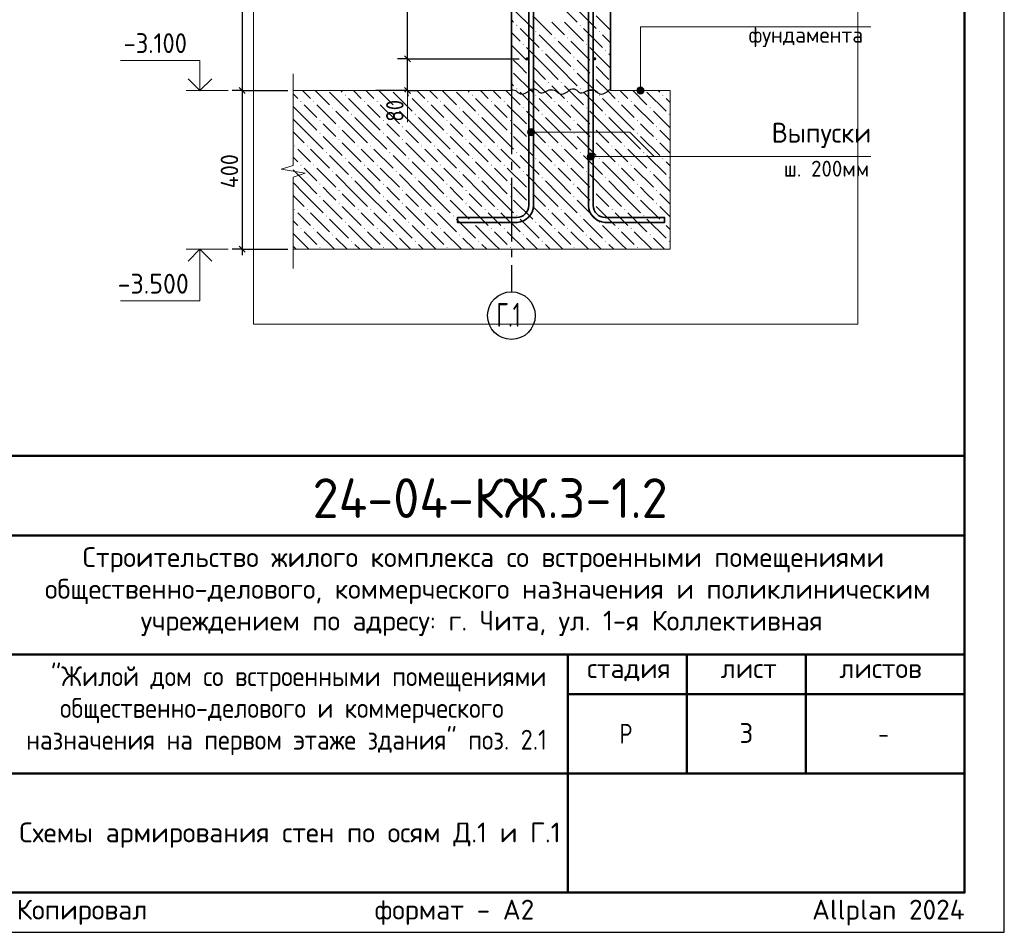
# Model space of a CAD drawing. Header units: millimetres. Extents: x 0 to 59400, y 0 to 42000.
# Tile 23 of 35: x 46994 to 59400, y 0 to 11495. Entities that reach past the tile are written whole.
import ezdxf

# ---------------------------------------------------------------- set-up
doc = ezdxf.new("R2010")
doc.units = ezdxf.units.MM
doc.linetypes.add('______5', pattern=[1100, 800, -100, 100, -100])
for name, color, linetype, lineweight in [('Standard', 7, 'Continuous', 25), ('Выпуски арматуры Г-обр.', 52, 'Continuous', 25), ('ЖБ Стена верхний уровень', 7, 'Continuous', 35), ('Надписи', 7, 'Continuous', 25), ('Позиционная метка диаметр_ шаг', 7, 'Continuous', 13), ('Позиционная метка линия выноска', 7, 'Continuous', 13), ('Примечания', 7, 'Continuous', 13), ('Стена фоновая арматура У1', 7, 'Continuous', 18), ('Стена фоновая арматура Х1', 7, 'Continuous', 35), ('Фоновоя арматура Х1', 52, 'Continuous', 25)]:
    doc.layers.add(name, color=color, linetype=linetype, lineweight=lineweight)
doc.layers.add('Оси', color=7, linetype='______5')
doc.styles.add('ISOCPEUR', font='txt')

msp = doc.modelspace()

# ---------------------------------------------------------------- hatches: boundary and pattern name
at = {"layer": 'ЖБ Стена верхний уровень', "linetype": 'Continuous', "lineweight": 18, "transparency": 33554687}
for points in [[(53251, 11424), (53258, 11431), (53264, 11424), (53258, 11418)], [(54051, 11424), (54058, 11431), (54064, 11424), (54058, 11418)], [(53491, 11344), (53498, 11351), (53504, 11344), (53498, 11338)], [(54291, 11344), (54298, 11351), (54304, 11344), (54298, 11338)], [(53331, 11184), (53338, 11191), (53344, 11184), (53338, 11178)], [(53731, 11264), (53738, 11271), (53744, 11264), (53738, 11258)], [(53891, 11264), (53898, 11271), (53904, 11264), (53898, 11258)], [(54131, 11184), (54138, 11191), (54144, 11184), (54138, 11178)], [(53571, 11104), (53578, 11111), (53584, 11104), (53578, 11098)], [(54371, 11104), (54378, 11111), (54384, 11104), (54378, 11098)], [(53411, 10944), (53418, 10951), (53424, 10944), (53418, 10938)], [(53971, 11024), (53978, 11031), (53984, 11024), (53978, 11018)], [(54211, 10944), (54218, 10951), (54224, 10944), (54218, 10938)], [(53971, 10864), (53978, 10871), (53984, 10864), (53978, 10858)], [(53411, 10784), (53418, 10791), (53424, 10784), (53418, 10778)], [(53651, 10704), (53658, 10711), (53664, 10704), (53658, 10698)], [(53811, 10704), (53818, 10711), (53824, 10704), (53818, 10698)], [(54211, 10784), (54218, 10791), (54224, 10784), (54218, 10778)], [(53251, 10624), (53258, 10631), (53264, 10624), (53258, 10618)], [(54051, 10624), (54058, 10631), (54064, 10624), (54058, 10618)]]:
    msp.add_hatch(color=7, dxfattribs=at).paths.add_polyline_path(points, flags=16)
at = {"layer": 'Позиционная метка линия выноска', "linetype": 'Continuous', "lineweight": 13, "transparency": 33554687}
for points in [[(54770, 10603), (54860, 10603), (54854, 10626)], [(54770, 10603), (54854, 10626), (54776, 10626)], [(54776, 10581), (54860, 10603), (54770, 10603)], [(54776, 10626), (54854, 10626), (54838, 10642)], [(54776, 10626), (54838, 10642), (54793, 10642)], [(54776, 10581), (54854, 10581), (54860, 10603)], [(54793, 10565), (54854, 10581), (54776, 10581)], [(54793, 10642), (54838, 10642), (54815, 10648)], [(54793, 10565), (54838, 10565), (54854, 10581)], [(54838, 10565), (54793, 10565), (54815, 10558)], [(53400, 10056), (53400, 10101), (53394, 10079)], [(53400, 10101), (53416, 10040), (53416, 10117)], [(53400, 10101), (53400, 10056), (53416, 10040)], [(53416, 10117), (53439, 10034), (53439, 10124)], [(53416, 10117), (53416, 10040), (53439, 10034)], [(53439, 10124), (53439, 10034), (53461, 10040)], [(53439, 10124), (53461, 10040), (53461, 10117)], [(53461, 10117), (53461, 10040), (53478, 10056)], [(53461, 10117), (53478, 10056), (53478, 10101)], [(53478, 10101), (53478, 10056), (53484, 10079)], [(54150, 9796), (54166, 9735), (54166, 9812)], [(54166, 9812), (54189, 9728), (54189, 9818)], [(54166, 9812), (54166, 9735), (54189, 9728)], [(54189, 9818), (54189, 9728), (54211, 9735)], [(54189, 9818), (54211, 9735), (54211, 9812)], [(54211, 9812), (54211, 9735), (54228, 9751)], [(54211, 9812), (54228, 9751), (54228, 9796)], [(54150, 9751), (54150, 9796), (54144, 9773)], [(54150, 9796), (54150, 9751), (54166, 9735)], [(54228, 9796), (54228, 9751), (54234, 9773)]]:
    msp.add_hatch(color=7, dxfattribs=at).paths.add_polyline_path(points)
at = {"layer": 'Стена фоновая арматура У1', "linetype": 'Continuous', "lineweight": 13, "transparency": 33554687}
for points in [[(53409, 11003), (53407, 11011), (53403, 11017), (53396, 11022), (53389, 11023), (53381, 11022), (53375, 11017), (53370, 11011), (53369, 11003), (53370, 10996), (53375, 10989), (53381, 10985), (53389, 10983), (53396, 10985), (53403, 10989), (53407, 10996)], [(54259, 11003), (54257, 11011), (54253, 11017), (54246, 11022), (54239, 11023), (54231, 11022), (54225, 11017), (54220, 11011), (54219, 11003), (54220, 10996), (54225, 10989), (54231, 10985), (54239, 10983), (54246, 10985), (54253, 10989), (54257, 10996)]]:
    msp.add_hatch(color=7, dxfattribs=at).paths.add_polyline_path(points)
at = {"layer": 'Фоновоя арматура Х1', "linetype": 'Continuous', "lineweight": 18, "transparency": 33554687}
for points in [[(51091, 10544), (51098, 10551), (51104, 10544), (51098, 10538)], [(51891, 10544), (51898, 10551), (51904, 10544), (51898, 10538)], [(52691, 10544), (52698, 10551), (52704, 10544), (52698, 10538)], [(53491, 10544), (53498, 10551), (53504, 10544), (53498, 10538)], [(54291, 10544), (54298, 10551), (54304, 10544), (54298, 10538)], [(55091, 10544), (55098, 10551), (55104, 10544), (55098, 10538)], [(50531, 10464), (50538, 10471), (50544, 10464), (50538, 10458)], [(50691, 10464), (50698, 10471), (50704, 10464), (50698, 10458)], [(51331, 10464), (51338, 10471), (51344, 10464), (51338, 10458)], [(51491, 10464), (51498, 10471), (51504, 10464), (51498, 10458)], [(52131, 10464), (52138, 10471), (52144, 10464), (52138, 10458)], [(52291, 10464), (52298, 10471), (52304, 10464), (52298, 10458)], [(52931, 10464), (52938, 10471), (52944, 10464), (52938, 10458)], [(53091, 10464), (53098, 10471), (53104, 10464), (53098, 10458)], [(53731, 10464), (53738, 10471), (53744, 10464), (53738, 10458)], [(53891, 10464), (53898, 10471), (53904, 10464), (53898, 10458)], [(54531, 10464), (54538, 10471), (54544, 10464), (54538, 10458)], [(54691, 10464), (54698, 10471), (54704, 10464), (54698, 10458)], [(50931, 10384), (50938, 10391), (50944, 10384), (50938, 10378)], [(51171, 10304), (51178, 10311), (51184, 10304), (51178, 10298)], [(51731, 10384), (51738, 10391), (51744, 10384), (51738, 10378)], [(51971, 10304), (51978, 10311), (51984, 10304), (51978, 10298)], [(52531, 10384), (52538, 10391), (52544, 10384), (52538, 10378)], [(52771, 10304), (52778, 10311), (52784, 10304), (52778, 10298)], [(53331, 10384), (53338, 10391), (53344, 10384), (53338, 10378)], [(53571, 10304), (53578, 10311), (53584, 10304), (53578, 10298)], [(54131, 10384), (54138, 10391), (54144, 10384), (54138, 10378)], [(54371, 10304), (54378, 10311), (54384, 10304), (54378, 10298)], [(54931, 10384), (54938, 10391), (54944, 10384), (54938, 10378)], [(55171, 10304), (55178, 10311), (55184, 10304), (55178, 10298)], [(50771, 10224), (50778, 10231), (50784, 10224), (50778, 10218)], [(51571, 10224), (51578, 10231), (51584, 10224), (51578, 10218)], [(52371, 10224), (52378, 10231), (52384, 10224), (52378, 10218)], [(53171, 10224), (53178, 10231), (53184, 10224), (53178, 10218)], [(53971, 10224), (53978, 10231), (53984, 10224), (53978, 10218)], [(54771, 10224), (54778, 10231), (54784, 10224), (54778, 10218)], [(50771, 10064), (50778, 10071), (50784, 10064), (50778, 10058)], [(51011, 10144), (51018, 10151), (51024, 10144), (51018, 10138)], [(51571, 10064), (51578, 10071), (51584, 10064), (51578, 10058)], [(51811, 10144), (51818, 10151), (51824, 10144), (51818, 10138)], [(52371, 10064), (52378, 10071), (52384, 10064), (52378, 10058)], [(52611, 10144), (52618, 10151), (52624, 10144), (52618, 10138)], [(53171, 10064), (53178, 10071), (53184, 10064), (53178, 10058)], [(53411, 10144), (53418, 10151), (53424, 10144), (53418, 10138)], [(53971, 10064), (53978, 10071), (53984, 10064), (53978, 10058)], [(54211, 10144), (54218, 10151), (54224, 10144), (54218, 10138)], [(54771, 10064), (54778, 10071), (54784, 10064), (54778, 10058)], [(55011, 10144), (55018, 10151), (55024, 10144), (55018, 10138)], [(51011, 9984), (51018, 9991), (51024, 9984), (51018, 9978)], [(51811, 9984), (51818, 9991), (51824, 9984), (51818, 9978)], [(52611, 9984), (52618, 9991), (52624, 9984), (52618, 9978)], [(53411, 9984), (53418, 9991), (53424, 9984), (53418, 9978)], [(54211, 9984), (54218, 9991), (54224, 9984), (54218, 9978)], [(55011, 9984), (55018, 9991), (55024, 9984), (55018, 9978)], [(50451, 9904), (50458, 9911), (50464, 9904), (50458, 9898)], [(50611, 9904), (50618, 9911), (50624, 9904), (50618, 9898)], [(50851, 9824), (50858, 9831), (50864, 9824), (50858, 9818)], [(51251, 9904), (51258, 9911), (51264, 9904), (51258, 9898)], [(51411, 9904), (51418, 9911), (51424, 9904), (51418, 9898)], [(51651, 9824), (51658, 9831), (51664, 9824), (51658, 9818)], [(52051, 9904), (52058, 9911), (52064, 9904), (52058, 9898)], [(52211, 9904), (52218, 9911), (52224, 9904), (52218, 9898)], [(52451, 9824), (52458, 9831), (52464, 9824), (52458, 9818)], [(52851, 9904), (52858, 9911), (52864, 9904), (52858, 9898)], [(53011, 9904), (53018, 9911), (53024, 9904), (53018, 9898)], [(53251, 9824), (53258, 9831), (53264, 9824), (53258, 9818)], [(53651, 9904), (53658, 9911), (53664, 9904), (53658, 9898)], [(53811, 9904), (53818, 9911), (53824, 9904), (53818, 9898)], [(54051, 9824), (54058, 9831), (54064, 9824), (54058, 9818)], [(54451, 9904), (54458, 9911), (54464, 9904), (54458, 9898)], [(54611, 9904), (54618, 9911), (54624, 9904), (54618, 9898)], [(54851, 9824), (54858, 9831), (54864, 9824), (54858, 9818)], [(51091, 9744), (51098, 9751), (51104, 9744), (51098, 9738)], [(51891, 9744), (51898, 9751), (51904, 9744), (51898, 9738)], [(52691, 9744), (52698, 9751), (52704, 9744), (52698, 9738)], [(53491, 9744), (53498, 9751), (53504, 9744), (53498, 9738)], [(54291, 9744), (54298, 9751), (54304, 9744), (54298, 9738)], [(55091, 9744), (55098, 9751), (55104, 9744), (55098, 9738)], [(50531, 9664), (50538, 9671), (50544, 9664), (50538, 9658)], [(50691, 9664), (50698, 9671), (50704, 9664), (50698, 9658)], [(50931, 9584), (50938, 9591), (50944, 9584), (50938, 9578)], [(51331, 9664), (51338, 9671), (51344, 9664), (51338, 9658)], [(51491, 9664), (51498, 9671), (51504, 9664), (51498, 9658)], [(51731, 9584), (51738, 9591), (51744, 9584), (51738, 9578)], [(52131, 9664), (52138, 9671), (52144, 9664), (52138, 9658)], [(52291, 9664), (52298, 9671), (52304, 9664), (52298, 9658)], [(52531, 9584), (52538, 9591), (52544, 9584), (52538, 9578)], [(52931, 9664), (52938, 9671), (52944, 9664), (52938, 9658)], [(53091, 9664), (53098, 9671), (53104, 9664), (53098, 9658)], [(53331, 9584), (53338, 9591), (53344, 9584), (53338, 9578)], [(53731, 9664), (53738, 9671), (53744, 9664), (53738, 9658)], [(53891, 9664), (53898, 9671), (53904, 9664), (53898, 9658)], [(54131, 9584), (54138, 9591), (54144, 9584), (54138, 9578)], [(54531, 9664), (54538, 9671), (54544, 9664), (54538, 9658)], [(54691, 9664), (54698, 9671), (54704, 9664), (54698, 9658)], [(54931, 9584), (54938, 9591), (54944, 9584), (54938, 9578)], [(50771, 9424), (50778, 9431), (50784, 9424), (50778, 9418)], [(51171, 9504), (51178, 9511), (51184, 9504), (51178, 9498)], [(51571, 9424), (51578, 9431), (51584, 9424), (51578, 9418)], [(51971, 9504), (51978, 9511), (51984, 9504), (51978, 9498)], [(52371, 9424), (52378, 9431), (52384, 9424), (52378, 9418)], [(52771, 9504), (52778, 9511), (52784, 9504), (52778, 9498)], [(53171, 9424), (53178, 9431), (53184, 9424), (53178, 9418)], [(53571, 9504), (53578, 9511), (53584, 9504), (53578, 9498)], [(53971, 9424), (53978, 9431), (53984, 9424), (53978, 9418)], [(54371, 9504), (54378, 9511), (54384, 9504), (54378, 9498)], [(54771, 9424), (54778, 9431), (54784, 9424), (54778, 9418)], [(55171, 9504), (55178, 9511), (55184, 9504), (55178, 9498)], [(51011, 9344), (51018, 9351), (51024, 9344), (51018, 9338)], [(51811, 9344), (51818, 9351), (51824, 9344), (51818, 9338)], [(52611, 9344), (52618, 9351), (52624, 9344), (52618, 9338)], [(53411, 9344), (53418, 9351), (53424, 9344), (53418, 9338)], [(54211, 9344), (54218, 9351), (54224, 9344), (54218, 9338)], [(55011, 9344), (55018, 9351), (55024, 9344), (55018, 9338)], [(50771, 9264), (50778, 9271), (50784, 9264), (50778, 9258)], [(51011, 9184), (51018, 9191), (51024, 9184), (51018, 9178)], [(51571, 9264), (51578, 9271), (51584, 9264), (51578, 9258)], [(51811, 9184), (51818, 9191), (51824, 9184), (51818, 9178)], [(52371, 9264), (52378, 9271), (52384, 9264), (52378, 9258)], [(52611, 9184), (52618, 9191), (52624, 9184), (52618, 9178)], [(53171, 9264), (53178, 9271), (53184, 9264), (53178, 9258)], [(53411, 9184), (53418, 9191), (53424, 9184), (53418, 9178)], [(53971, 9264), (53978, 9271), (53984, 9264), (53978, 9258)], [(54211, 9184), (54218, 9191), (54224, 9184), (54218, 9178)], [(54771, 9264), (54778, 9271), (54784, 9264), (54778, 9258)], [(55011, 9184), (55018, 9191), (55024, 9184), (55018, 9178)], [(50451, 9104), (50458, 9111), (50464, 9104), (50458, 9098)], [(50611, 9104), (50618, 9111), (50624, 9104), (50618, 9098)], [(51251, 9104), (51258, 9111), (51264, 9104), (51258, 9098)], [(51411, 9104), (51418, 9111), (51424, 9104), (51418, 9098)], [(52051, 9104), (52058, 9111), (52064, 9104), (52058, 9098)], [(52211, 9104), (52218, 9111), (52224, 9104), (52218, 9098)], [(52851, 9104), (52858, 9111), (52864, 9104), (52858, 9098)], [(53011, 9104), (53018, 9111), (53024, 9104), (53018, 9098)], [(53651, 9104), (53658, 9111), (53664, 9104), (53658, 9098)], [(53811, 9104), (53818, 9111), (53824, 9104), (53818, 9098)], [(54451, 9104), (54458, 9111), (54464, 9104), (54458, 9098)], [(54611, 9104), (54618, 9111), (54624, 9104), (54618, 9098)], [(50851, 9024), (50858, 9031), (50864, 9024), (50858, 9018)], [(51091, 8944), (51098, 8951), (51104, 8944), (51098, 8938)], [(51651, 9024), (51658, 9031), (51664, 9024), (51658, 9018)], [(51891, 8944), (51898, 8951), (51904, 8944), (51898, 8938)], [(52451, 9024), (52458, 9031), (52464, 9024), (52458, 9018)], [(52691, 8944), (52698, 8951), (52704, 8944), (52698, 8938)], [(53251, 9024), (53258, 9031), (53264, 9024), (53258, 9018)], [(53491, 8944), (53498, 8951), (53504, 8944), (53498, 8938)], [(54051, 9024), (54058, 9031), (54064, 9024), (54058, 9018)], [(54291, 8944), (54298, 8951), (54304, 8944), (54298, 8938)], [(54851, 9024), (54858, 9031), (54864, 9024), (54858, 9018)], [(55091, 8944), (55098, 8951), (55104, 8944), (55098, 8938)], [(50531, 8864), (50538, 8871), (50544, 8864), (50538, 8858)], [(50691, 8864), (50698, 8871), (50704, 8864), (50698, 8858)], [(51331, 8864), (51338, 8871), (51344, 8864), (51338, 8858)], [(51491, 8864), (51498, 8871), (51504, 8864), (51498, 8858)], [(52131, 8864), (52138, 8871), (52144, 8864), (52138, 8858)], [(52291, 8864), (52298, 8871), (52304, 8864), (52298, 8858)], [(52931, 8864), (52938, 8871), (52944, 8864), (52938, 8858)], [(53091, 8864), (53098, 8871), (53104, 8864), (53098, 8858)], [(53731, 8864), (53738, 8871), (53744, 8864), (53738, 8858)], [(53891, 8864), (53898, 8871), (53904, 8864), (53898, 8858)], [(54531, 8864), (54538, 8871), (54544, 8864), (54538, 8858)], [(54691, 8864), (54698, 8871), (54704, 8864), (54698, 8858)], [(50931, 8784), (50938, 8791), (50944, 8784), (50938, 8778)], [(51171, 8704), (51178, 8711), (51184, 8704), (51178, 8698)], [(51731, 8784), (51738, 8791), (51744, 8784), (51738, 8778)], [(51971, 8704), (51978, 8711), (51984, 8704), (51978, 8698)], [(52531, 8784), (52538, 8791), (52544, 8784), (52538, 8778)], [(52771, 8704), (52778, 8711), (52784, 8704), (52778, 8698)], [(53331, 8784), (53338, 8791), (53344, 8784), (53338, 8778)], [(53571, 8704), (53578, 8711), (53584, 8704), (53578, 8698)], [(54131, 8784), (54138, 8791), (54144, 8784), (54138, 8778)], [(54371, 8704), (54378, 8711), (54384, 8704), (54378, 8698)], [(54931, 8784), (54938, 8791), (54944, 8784), (54938, 8778)], [(55171, 8704), (55178, 8711), (55184, 8704), (55178, 8698)], [(50771, 8624), (50778, 8631), (50784, 8624), (50778, 8618)], [(51571, 8624), (51578, 8631), (51584, 8624), (51578, 8618)], [(52371, 8624), (52378, 8631), (52384, 8624), (52378, 8618)], [(53171, 8624), (53178, 8631), (53184, 8624), (53178, 8618)], [(53971, 8624), (53978, 8631), (53984, 8624), (53978, 8618)], [(54771, 8624), (54778, 8631), (54784, 8624), (54778, 8618)]]:
    msp.add_hatch(color=7, dxfattribs=at).paths.add_polyline_path(points, flags=16)

# ---------------------------------------------------------------- linework, layer by layer
at = {"layer": 'Standard', "color": 7, "linetype": 'Continuous', "lineweight": -3, "transparency": 33554687}
for p, q in [((49797, 24203), (49797, 10603)), ((51881, 11003), (51881, 23003)), ((51881, 11003), (51756, 11003)), ((51881, 11003), (52006, 11003)), ((51881, 11003), (53289, 11003)), ((51881, 10603), (51881, 11003)), ((49797, 10603), (49672, 10603)), ((49797, 10603), (49922, 10603)), ((49797, 10603), (50374, 10603)), ((49797, 10603), (49797, 8603)), ((51881, 10603), (51756, 10603)), ((51881, 10603), (52006, 10603)), ((51881, 10603), (51881, 10528)), ((49797, 8603), (49672, 8603)), ((49797, 8603), (49922, 8603)), ((49797, 8603), (50374, 8603)), ((49797, 8603), (49797, 8528))]:
    msp.add_line(p, q, dxfattribs=at)
at = {"layer": 'Standard', "color": 7, "linetype": 'Continuous', "lineweight": 25, "transparency": 33554687}
for p, q in [((51918, 10966), (51843, 11041)), ((49759, 10641), (49834, 10566)), ((51918, 10566), (51843, 10641)), ((49759, 8641), (49834, 8566)), ((58900, 500), (58900, 6000)), ((40400, 500), (58900, 500)), ((40400, 500), (58900, 500)), ((40400, 500), (58900, 500))]:
    msp.add_line(p, q, dxfattribs=at)
at = {"layer": 'Standard', "color": 7, "linetype": 'Continuous', "lineweight": 13, "transparency": 33554687}
for p, q in [((49622, 10603), (49092, 10603)), ((51881, 10603), (51881, 10203)), ((49622, 8603), (49092, 8603))]:
    msp.add_line(p, q, dxfattribs=at)
at = {"layer": 'Standard', "color": 7, "linetype": 'Continuous', "lineweight": 50, "transparency": 33554687}
for p, q in [((40400, 6000), (58900, 6000)), ((46900, 5000), (58900, 5000)), ((46900, 3500), (58900, 3500)), ((53900, 2000), (53900, 3500)), ((55400, 2000), (55400, 3500)), ((56900, 2000), (56900, 3500)), ((53900, 3000), (58900, 3000)), ((46900, 2000), (58900, 2000)), ((53900, 500), (53900, 2000)), ((53900, 500), (53900, 2000))]:
    msp.add_line(p, q, dxfattribs=at)
at = {"layer": 'Standard', "color": 7, "linetype": 'Continuous', "lineweight": 25, "transparency": 33554687}
msp.add_lwpolyline([(0, 0), (59400, 0), (59400, 42000), (0, 42000), (0, 0)], close=True, dxfattribs=at)
at = {"layer": 'Standard', "color": 7, "linetype": 'Continuous', "lineweight": 50, "transparency": 33554687}
msp.add_lwpolyline([(2000, 41500), (58900, 41500), (58900, 500), (2000, 500), (2000, 41500)], close=True, dxfattribs=at)
at = {"layer": 'Standard', "color": 7, "linetype": 'Continuous', "lineweight": 13, "transparency": 33554687}
for points in [[(58900, 41500), (2000, 41500), (2000, 500), (58900, 500), (58900, 41500)], [(22473, 6000), (58900, 6000), (58900, 31723), (22473, 31723), (22473, 6000)], [(49266, 10603), (49266, 10983), (48266, 10983)], [(49266, 8603), (49266, 7953), (48266, 7953)], [(58900, 500), (40400, 500), (40400, 6000), (58900, 6000), (58900, 500)], [(58900, 6000), (40400, 6000), (40400, 500), (58900, 500), (58900, 6000)]]:
    msp.add_lwpolyline(points, dxfattribs=at)
at = {"layer": 'Standard', "color": 254, "linetype": 'Continuous', "lineweight": 18, "true_color": 0xc4c4ff, "transparency": 33554687}
msp.add_lwpolyline([(49939, 7662), (57553, 7662), (57553, 26803), (49939, 26803), (49939, 7662)], dxfattribs=at)
at = {"layer": 'Standard', "color": 7, "linetype": 'Continuous', "lineweight": 35, "transparency": 33554687}
for points in [[(49414, 10752), (49266, 10603), (49117, 10752)], [(49414, 8455), (49266, 8603), (49117, 8455)]]:
    msp.add_lwpolyline(points, dxfattribs=at)
at = {"layer": 'Standard', "color": 7, "linetype": 'Continuous', "lineweight": -3, "transparency": 33554687}
msp.add_lwpolyline([(51881, 10603), (51864, 10603), (51864, 10603), (51864, 10603), (51864, 10603), (51864, 10603), (51864, 10603), (51851, 10603), (51851, 10603), (51481, 10603)], dxfattribs=at)
at = {"layer": 'Standard', "color": 7, "linetype": 'Continuous', "lineweight": 25, "transparency": 33554687}
msp.add_lwpolyline([(58900, 6000), (40400, 6000), (40400, 500), (58900, 500), (58900, 6000)], dxfattribs=at)
at = {"layer": 'Выпуски арматуры Г-обр.', "color": 7, "linetype": 'Continuous', "lineweight": 35, "transparency": 33554687}
for points in [[(54219, 15603), (54219, 9153), (54223, 9125), (54232, 9097), (54247, 9070), (54265, 9049), (54286, 9031), (54312, 9017), (54341, 9007), (54369, 9003), (55119, 9003), (55119, 8943), (54365, 8943), (54327, 8949), (54288, 8961), (54252, 8982), (54222, 9006), (54197, 9036), (54177, 9072), (54164, 9111), (54159, 9149), (54159, 15603), (54219, 15603)], [(53469, 13603), (53469, 9149), (53464, 9111), (53451, 9072), (53430, 9036), (53406, 9006), (53376, 8982), (53340, 8961), (53301, 8949), (53263, 8943), (52509, 8943), (52509, 9003), (53259, 9003), (53287, 9007), (53316, 9017), (53342, 9031), (53363, 9049), (53381, 9070), (53395, 9097), (53405, 9125), (53409, 9153), (53409, 13603), (53469, 13603)]]:
    msp.add_lwpolyline(points, dxfattribs=at)
at = {"layer": 'ЖБ Стена верхний уровень', "color": 7, "linetype": 'Continuous', "lineweight": 35, "transparency": 33554687}
for p, q in [((53189, 24203), (53189, 10603)), ((54439, 10603), (54439, 24203))]:
    msp.add_line(p, q, dxfattribs=at)
at = {"layer": 'ЖБ Стена верхний уровень', "color": 9, "linetype": 'Continuous', "lineweight": 18, "true_color": 0xc7c7c7, "transparency": 33554687}
for p, q in [((53778, 11704), (54018, 11464)), ((53218, 11624), (53458, 11384)), ((53458, 11544), (53698, 11304)), ((54018, 11624), (54258, 11384)), ((54258, 11544), (54439, 11363)), ((53189, 11493), (53218, 11464)), ((53778, 11384), (53698, 11464)), ((53858, 11464), (54098, 11224)), ((53189, 11333), (53298, 11224)), ((53298, 11384), (53538, 11144)), ((53778, 11064), (53538, 11304)), ((53858, 11304), (53778, 11384)), ((54098, 11384), (54338, 11144)), ((54439, 11203), (54338, 11304)), ((53189, 11173), (53378, 10984)), ((53778, 11224), (53938, 11064)), ((53938, 11224), (54178, 10984)), ((53618, 10904), (53378, 11144)), ((53618, 11064), (53778, 10904)), ((53778, 11064), (53938, 10904)), ((54418, 10904), (54178, 11144)), ((54418, 11064), (54439, 11043)), ((53298, 10904), (53218, 10984)), ((54098, 10904), (54018, 10984)), ((53218, 10824), (53439, 10603)), ((53378, 10824), (53298, 10904)), ((53458, 10904), (53618, 10744)), ((53618, 10904), (53778, 10744)), ((53778, 10904), (54018, 10664)), ((54018, 10824), (54239, 10603)), ((54178, 10824), (54098, 10904)), ((54258, 10904), (54418, 10744)), ((54418, 10904), (54439, 10883)), ((53189, 10693), (53218, 10664)), ((53458, 10744), (53599, 10603)), ((54258, 10744), (54399, 10603)), ((53759, 10603), (53698, 10664)), ((53858, 10664), (53919, 10603))]:
    msp.add_line(p, q, dxfattribs=at)
at = {"layer": 'Оси', "color": 8, "linetype": '______5', "lineweight": -3, "transparency": 33554687}
msp.add_line((53189, 10603), (53189, 8068), dxfattribs=at)
at = {"layer": 'Оси', "color": 7, "linetype": 'Continuous', "lineweight": -3, "transparency": 33554687}
msp.add_circle((53189, 7768), 300, dxfattribs=at)
at = {"layer": 'Позиционная метка линия выноска', "color": 7, "linetype": 'Continuous', "lineweight": 13, "transparency": 33554687}
for p, q in [((54770, 10603), (54770, 10603)), ((54815, 10648), (54815, 10648)), ((54815, 10558), (54815, 10558)), ((54860, 10603), (54860, 10603)), ((53394, 10079), (53394, 10079)), ((53439, 10124), (53439, 10124)), ((53484, 10079), (53484, 10079)), ((53439, 10034), (53439, 10034)), ((54189, 9818), (54189, 9818)), ((54144, 9773), (54144, 9773)), ((54189, 9728), (54189, 9728)), ((54234, 9773), (54234, 9773))]:
    msp.add_line(p, q, dxfattribs=at)
for points in [[(54815, 10603), (54815, 11406), (57720, 11406)], [(53439, 10079), (54683, 10079), (54989, 9773)], [(54189, 9773), (54730, 9773), (57720, 9773)]]:
    msp.add_lwpolyline(points, dxfattribs=at)
for centre in [(54815, 10603), (53439, 10079), (54189, 9773)]:
    msp.add_circle(centre, 45, dxfattribs=at)
at = {"layer": 'Примечания', "color": 7, "linetype": 'Continuous', "lineweight": 13, "transparency": 33554687}
for p, q in [((50439, 10812), (50439, 9661)), ((50439, 9661), (50289, 9612)), ((50289, 9612), (50589, 9563)), ((50589, 9563), (50439, 9514)), ((50439, 9514), (50439, 8362)), ((50439, 8362), (50439, 8362))]:
    msp.add_line(p, q, dxfattribs=at)
at = {"layer": 'Примечания', "color": 7, "linetype": 'Continuous', "lineweight": 25, "transparency": 33554687}
for points in [[(53189, 10612), (53207, 10612), (53227, 10609), (53245, 10603), (53260, 10592), (53272, 10579), (53287, 10568), (53305, 10561), (53325, 10558), (53344, 10562), (53362, 10569), (53380, 10577), (53395, 10588), (53409, 10599), (53423, 10611), (53440, 10620), (53459, 10624), (53479, 10624), (53498, 10618), (53513, 10608), (53526, 10595), (53540, 10584), (53557, 10575), (53577, 10573), (53596, 10578), (53614, 10586), (53631, 10594), (53648, 10603), (53665, 10611), (53685, 10614), (53689, 10615)], [(53689, 10612), (53707, 10612), (53727, 10609), (53745, 10603), (53760, 10592), (53772, 10579), (53787, 10568), (53805, 10561), (53825, 10558), (53844, 10562), (53862, 10569), (53880, 10577), (53895, 10588), (53909, 10599), (53923, 10611), (53940, 10620), (53959, 10624), (53979, 10624), (53998, 10618), (54013, 10608), (54026, 10595), (54040, 10584), (54057, 10575), (54077, 10573), (54096, 10578), (54114, 10586), (54131, 10594), (54148, 10603), (54165, 10611), (54185, 10614), (54189, 10615)], [(54189, 10612), (54207, 10612), (54227, 10609), (54245, 10603), (54260, 10592), (54272, 10579), (54287, 10568), (54305, 10561), (54325, 10558), (54344, 10562), (54362, 10569), (54380, 10577), (54395, 10588), (54409, 10599), (54423, 10611), (54439, 10619)]]:
    msp.add_lwpolyline(points, dxfattribs=at)
at = {"layer": 'Стена фоновая арматура Х1', "color": 7, "linetype": 'Continuous', "lineweight": 18, "transparency": 33554687}
for points in [[(54159, 10603), (54159, 24784), (54155, 24811), (54146, 24839), (54132, 24864), (54115, 24884), (54094, 24901), (54069, 24915), (54042, 24924), (54015, 24928), (51659, 24928), (51659, 24988), (54019, 24988), (54055, 24983), (54093, 24971), (54129, 24951), (54157, 24927), (54182, 24898), (54201, 24863), (54214, 24825), (54219, 24788), (54219, 10603), (54159, 10603)], [(53409, 10603), (53409, 24684), (53405, 24711), (53396, 24739), (53382, 24764), (53365, 24784), (53344, 24801), (53319, 24815), (53292, 24824), (53265, 24828), (50809, 24828), (50809, 24888), (53269, 24888), (53305, 24883), (53343, 24871), (53379, 24851), (53407, 24827), (53432, 24798), (53451, 24763), (53464, 24725), (53469, 24688), (53469, 10603), (53409, 10603)]]:
    msp.add_lwpolyline(points, dxfattribs=at)
at = {"layer": 'Фоновоя арматура Х1', "color": 7, "linetype": 'Continuous', "lineweight": 13, "transparency": 33554687}
for p, q in [((53189, 10603), (50439, 10603)), ((55189, 10603), (54439, 10603)), ((55189, 8603), (55189, 10603)), ((50439, 8603), (55189, 8603))]:
    msp.add_line(p, q, dxfattribs=at)
at = {"layer": 'Фоновоя арматура Х1', "color": 252, "linetype": 'Continuous', "lineweight": 18, "true_color": 0x8f8f8f, "transparency": 33554687}
for p, q in [((50439, 10563), (50498, 10504)), ((50578, 10584), (50559, 10603)), ((50658, 10504), (50578, 10584)), ((50719, 10603), (50898, 10424)), ((50898, 10584), (51138, 10344)), ((51039, 10603), (51058, 10584)), ((51199, 10603), (51298, 10504)), ((51378, 10584), (51359, 10603)), ((51458, 10504), (51378, 10584)), ((51519, 10603), (51698, 10424)), ((51698, 10584), (51938, 10344)), ((51839, 10603), (51858, 10584)), ((51999, 10603), (52098, 10504)), ((52178, 10584), (52159, 10603)), ((52258, 10504), (52178, 10584)), ((52319, 10603), (52498, 10424)), ((52498, 10584), (52738, 10344)), ((52639, 10603), (52658, 10584)), ((52799, 10603), (52898, 10504)), ((52978, 10584), (52959, 10603)), ((53058, 10504), (52978, 10584)), ((53119, 10603), (53298, 10424)), ((53298, 10584), (53538, 10344)), ((53439, 10603), (53458, 10584)), ((53599, 10603), (53698, 10504)), ((53778, 10584), (53759, 10603)), ((53858, 10504), (53778, 10584)), ((53919, 10603), (54098, 10424)), ((54098, 10584), (54338, 10344)), ((54239, 10603), (54258, 10584)), ((54399, 10603), (54498, 10504)), ((54578, 10584), (54559, 10603)), ((54658, 10504), (54578, 10584)), ((54719, 10603), (54898, 10424)), ((54898, 10584), (55138, 10344)), ((55039, 10603), (55058, 10584)), ((50578, 10424), (50738, 10264)), ((50738, 10424), (50978, 10184)), ((51378, 10264), (51138, 10504)), ((51378, 10424), (51538, 10264)), ((51538, 10424), (51778, 10184)), ((52178, 10264), (51938, 10504)), ((52178, 10424), (52338, 10264)), ((52338, 10424), (52578, 10184)), ((52978, 10264), (52738, 10504)), ((52978, 10424), (53138, 10264)), ((53138, 10424), (53378, 10184)), ((53778, 10264), (53538, 10504)), ((53778, 10424), (53938, 10264)), ((53938, 10424), (54178, 10184)), ((54578, 10264), (54338, 10504)), ((54578, 10424), (54738, 10264)), ((54738, 10424), (54978, 10184)), ((55189, 10453), (55138, 10504)), ((50578, 10264), (50439, 10403)), ((51218, 10104), (50978, 10344)), ((52018, 10104), (51778, 10344)), ((52818, 10104), (52578, 10344)), ((53618, 10104), (53378, 10344)), ((54418, 10104), (54178, 10344)), ((55189, 10133), (54978, 10344)), ((50439, 10243), (50578, 10104)), ((50578, 10264), (50738, 10104)), ((50898, 10104), (50818, 10184)), ((51218, 10264), (51378, 10104)), ((51378, 10264), (51538, 10104)), ((51698, 10104), (51618, 10184)), ((52018, 10264), (52178, 10104)), ((52178, 10264), (52338, 10104)), ((52498, 10104), (52418, 10184)), ((52818, 10264), (52978, 10104)), ((52978, 10264), (53138, 10104)), ((53298, 10104), (53218, 10184)), ((53618, 10264), (53778, 10104)), ((53778, 10264), (53938, 10104)), ((54098, 10104), (54018, 10184)), ((54418, 10264), (54578, 10104)), ((54578, 10264), (54738, 10104)), ((54898, 10104), (54818, 10184)), ((50439, 10083), (50578, 9944)), ((50578, 10104), (50818, 9864)), ((50978, 10024), (50898, 10104)), ((51058, 10104), (51218, 9944)), ((51218, 10104), (51378, 9944)), ((51378, 10104), (51618, 9864)), ((51778, 10024), (51698, 10104)), ((51858, 10104), (52018, 9944)), ((52018, 10104), (52178, 9944)), ((52178, 10104), (52418, 9864)), ((52578, 10024), (52498, 10104)), ((52658, 10104), (52818, 9944)), ((52818, 10104), (52978, 9944)), ((52978, 10104), (53218, 9864)), ((53378, 10024), (53298, 10104)), ((53458, 10104), (53618, 9944)), ((53618, 10104), (53778, 9944)), ((53778, 10104), (54018, 9864)), ((54178, 10024), (54098, 10104)), ((54258, 10104), (54418, 9944)), ((54418, 10104), (54578, 9944)), ((54578, 10104), (54818, 9864)), ((54978, 10024), (54898, 10104)), ((55058, 10104), (55189, 9973)), ((50818, 10024), (51058, 9784)), ((51058, 9944), (51298, 9704)), ((51618, 10024), (51858, 9784)), ((51858, 9944), (52098, 9704)), ((52418, 10024), (52658, 9784)), ((52658, 9944), (52898, 9704)), ((53218, 10024), (53458, 9784)), ((53458, 9944), (53698, 9704)), ((54018, 10024), (54258, 9784)), ((54258, 9944), (54498, 9704)), ((54818, 10024), (55058, 9784)), ((55058, 9944), (55189, 9813)), ((50578, 9784), (50498, 9864)), ((50658, 9864), (50898, 9624)), ((51378, 9784), (51298, 9864)), ((51458, 9864), (51698, 9624)), ((52178, 9784), (52098, 9864)), ((52258, 9864), (52498, 9624)), ((52978, 9784), (52898, 9864)), ((53058, 9864), (53298, 9624)), ((53778, 9784), (53698, 9864)), ((53858, 9864), (54098, 9624)), ((54578, 9784), (54498, 9864)), ((54658, 9864), (54898, 9624)), ((50439, 9763), (50498, 9704)), ((50658, 9704), (50578, 9784)), ((50898, 9784), (51138, 9544)), ((51378, 9464), (51138, 9704)), ((51458, 9704), (51378, 9784)), ((51698, 9784), (51938, 9544)), ((52178, 9464), (51938, 9704)), ((52258, 9704), (52178, 9784)), ((52498, 9784), (52738, 9544)), ((52978, 9464), (52738, 9704)), ((53058, 9704), (52978, 9784)), ((53298, 9784), (53538, 9544)), ((53778, 9464), (53538, 9704)), ((53858, 9704), (53778, 9784)), ((54098, 9784), (54338, 9544)), ((54578, 9464), (54338, 9704)), ((54658, 9704), (54578, 9784)), ((54898, 9784), (55138, 9544)), ((55189, 9653), (55138, 9704)), ((50578, 9464), (50439, 9603)), ((50578, 9624), (50738, 9464)), ((50738, 9624), (50978, 9384)), ((51378, 9624), (51538, 9464)), ((51538, 9624), (51778, 9384)), ((52178, 9624), (52338, 9464)), ((52338, 9624), (52578, 9384)), ((52978, 9624), (53138, 9464)), ((53138, 9624), (53378, 9384)), ((53778, 9624), (53938, 9464)), ((53938, 9624), (54178, 9384)), ((54578, 9624), (54738, 9464)), ((54738, 9624), (54978, 9384)), ((50439, 9443), (50578, 9304)), ((50578, 9464), (50738, 9304)), ((51218, 9304), (50978, 9544)), ((51218, 9464), (51378, 9304)), ((51378, 9464), (51538, 9304)), ((52018, 9304), (51778, 9544)), ((52018, 9464), (52178, 9304)), ((52178, 9464), (52338, 9304)), ((52818, 9304), (52578, 9544)), ((52818, 9464), (52978, 9304)), ((52978, 9464), (53138, 9304)), ((53618, 9304), (53378, 9544)), ((53618, 9464), (53778, 9304)), ((53778, 9464), (53938, 9304)), ((54418, 9304), (54178, 9544)), ((54418, 9464), (54578, 9304)), ((54578, 9464), (54738, 9304)), ((55189, 9333), (54978, 9544)), ((50898, 9304), (50818, 9384)), ((51698, 9304), (51618, 9384)), ((52498, 9304), (52418, 9384)), ((53298, 9304), (53218, 9384)), ((54098, 9304), (54018, 9384)), ((54898, 9304), (54818, 9384)), ((50439, 9283), (50578, 9144)), ((50578, 9304), (50818, 9064)), ((50818, 9224), (51058, 8984)), ((50978, 9224), (50898, 9304)), ((51058, 9304), (51218, 9144)), ((51218, 9304), (51378, 9144)), ((51378, 9304), (51618, 9064)), ((51618, 9224), (51858, 8984)), ((51778, 9224), (51698, 9304)), ((51858, 9304), (52018, 9144)), ((52018, 9304), (52178, 9144)), ((52178, 9304), (52418, 9064)), ((52418, 9224), (52658, 8984)), ((52578, 9224), (52498, 9304)), ((52658, 9304), (52818, 9144)), ((52818, 9304), (52978, 9144)), ((52978, 9304), (53218, 9064)), ((53218, 9224), (53458, 8984)), ((53378, 9224), (53298, 9304)), ((53458, 9304), (53618, 9144)), ((53618, 9304), (53778, 9144)), ((53778, 9304), (54018, 9064)), ((54018, 9224), (54258, 8984)), ((54178, 9224), (54098, 9304)), ((54258, 9304), (54418, 9144)), ((54418, 9304), (54578, 9144)), ((54578, 9304), (54818, 9064)), ((54818, 9224), (55058, 8984)), ((54978, 9224), (54898, 9304)), ((55058, 9304), (55189, 9173)), ((50578, 8984), (50498, 9064)), ((50658, 9064), (50898, 8824)), ((51058, 9144), (51298, 8904)), ((51378, 8984), (51298, 9064)), ((51458, 9064), (51698, 8824)), ((51858, 9144), (52098, 8904)), ((52178, 8984), (52098, 9064)), ((52258, 9064), (52498, 8824)), ((52658, 9144), (52898, 8904)), ((52978, 8984), (52898, 9064)), ((53058, 9064), (53298, 8824)), ((53458, 9144), (53698, 8904)), ((53778, 8984), (53698, 9064)), ((53858, 9064), (54098, 8824)), ((54258, 9144), (54498, 8904)), ((54578, 8984), (54498, 9064)), ((54658, 9064), (54898, 8824)), ((55058, 9144), (55189, 9013)), ((50439, 8963), (50498, 8904)), ((50658, 8904), (50578, 8984)), ((50898, 8984), (51138, 8744)), ((51458, 8904), (51378, 8984)), ((51698, 8984), (51938, 8744)), ((52258, 8904), (52178, 8984)), ((52498, 8984), (52738, 8744)), ((53058, 8904), (52978, 8984)), ((53298, 8984), (53538, 8744)), ((53858, 8904), (53778, 8984)), ((54098, 8984), (54338, 8744)), ((54658, 8904), (54578, 8984)), ((54898, 8984), (55138, 8744)), ((50578, 8824), (50738, 8664)), ((50738, 8824), (50959, 8603)), ((51378, 8664), (51138, 8904)), ((51378, 8824), (51538, 8664)), ((51538, 8824), (51759, 8603)), ((52178, 8664), (51938, 8904)), ((52178, 8824), (52338, 8664)), ((52338, 8824), (52559, 8603)), ((52978, 8664), (52738, 8904)), ((52978, 8824), (53138, 8664)), ((53138, 8824), (53359, 8603)), ((53778, 8664), (53538, 8904)), ((53778, 8824), (53938, 8664)), ((53938, 8824), (54159, 8603)), ((54578, 8664), (54338, 8904)), ((54578, 8824), (54738, 8664)), ((54738, 8824), (54959, 8603)), ((55189, 8853), (55138, 8904)), ((50578, 8664), (50439, 8803)), ((51119, 8603), (50978, 8744)), ((51919, 8603), (51778, 8744)), ((52719, 8603), (52578, 8744)), ((53519, 8603), (53378, 8744)), ((54319, 8603), (54178, 8744)), ((55119, 8603), (54978, 8744)), ((50439, 8643), (50479, 8603)), ((50578, 8664), (50639, 8603)), ((51218, 8664), (51279, 8603)), ((51378, 8664), (51439, 8603)), ((52018, 8664), (52079, 8603)), ((52178, 8664), (52239, 8603)), ((52818, 8664), (52879, 8603)), ((52978, 8664), (53039, 8603)), ((53618, 8664), (53679, 8603)), ((53778, 8664), (53839, 8603)), ((54418, 8664), (54479, 8603)), ((54578, 8664), (54639, 8603))]:
    msp.add_line(p, q, dxfattribs=at)

# ---------------------------------------------------------------- texts
at = {"layer": 'Standard', "color": 7, "linetype": 'Continuous', "lineweight": 25, "transparency": 33554687, "char_height": 250, "style": 'ISOCPEUR'}
for s, insert, width, attachment_point in [('\\W0.90;-3.100', (48303, 11075), 1011.77, 7), ('\\W0.95;-3.500', (48228, 8045), 1067.86, 7), ('\\W0.99;Строительство жилого комплекса со встроенными помещениями', (47788, 4533), 10343.94, 7), ('\\W0.99;общественно-делового, коммерческого назначения и поликлиническим', (47312, 4133), 11292.27, 7), ('\\W0.99;учреждением по адресу: г. Чита, ул. 1-я Коллективная', (48519, 3733), 8881.18, 7), ('\\W0.90;"Жилой дом со встроенными помещениями', (47389, 3033), 6132.5, 7), ('\\W0.99;стадия    лист     листов', (54143, 3162), 4372.59, 7), ('\\W0.90;общественно-делового и коммерческого', (47502, 2633), 5904.55, 7), ('\\W0.90;назначения на первом этаже здания" поз. 2.1', (47076, 2233), 6756.08, 7), ('\\W0.80;Р', (54550, 2375), 299.85, 7), ('\\W0.78;-', (57812, 2375), 272.01, 7), ('\\A1;{\\fISOCPEUR|i0|b0;\\H250.000000;\\W1.000000;\\C7;Схемы армирования стен по осям Д.1 и Г.1}\\P', (50400, 1383), 6847.27, 2)]:
    msp.add_mtext(s, dxfattribs=dict(at, insert=insert, width=width, attachment_point=attachment_point))
at = {"layer": 'Standard', "color": 7, "linetype": 'Continuous', "lineweight": 25, "transparency": 33554687, "char_height": 220, "attachment_point": 7, "rotation": 90, "style": 'ISOCPEUR'}
for s, insert, width in [('\\W0.87;80', (51831, 10210), 403.93), ('\\W0.92;400', (49747, 9372), 584.44)]:
    msp.add_mtext(s, dxfattribs=dict(at, insert=insert, width=width))
at = {"layer": 'Standard', "color": 7, "linetype": 'Continuous', "lineweight": 50, "transparency": 33554687, "insert": (50685, 5218), "char_height": 500, "width": 4936.77, "attachment_point": 7, "style": 'ISOCPEUR'}
msp.add_mtext('\\W0.96;24-04-КЖ.3-1.2', dxfattribs=at)
at = {"layer": 'Standard', "color": 8, "linetype": 'Continuous', "lineweight": 13, "transparency": 33554687, "insert": (58900, 248), "char_height": 250, "width": 11749.46, "attachment_point": 6, "style": 'ISOCPEUR'}
msp.add_mtext('\\A1;{\\fISOCPEUR|i0|b0;\\H250.000000;\\W1.000000;\\C8;Копировал                  формат - А2                      Allplan 2024}\\P', dxfattribs=at)
at = {"layer": 'Надписи', "color": 7, "linetype": 'Continuous', "lineweight": 13, "transparency": 33554687, "insert": (56150, 2510), "char_height": 250, "width": 272.22, "attachment_point": 5, "style": 'ISOCPEUR'}
msp.add_mtext('\\A1;{\\fISOCPEUR|i0|b0;\\H250.000000;\\W1.000000;\\C7;3}\\P', dxfattribs=at)
at = {"layer": 'Оси', "color": 7, "linetype": 'Continuous', "lineweight": 25, "transparency": 33554687, "insert": (53001, 7628), "char_height": 300, "width": 473.38, "attachment_point": 7, "style": 'ISOCPEUR'}
msp.add_mtext('\\W0.66;Г.1', dxfattribs=at)
at = {"layer": 'Позиционная метка диаметр_ шаг', "color": 7, "linetype": 'Continuous', "lineweight": 25, "transparency": 33554687, "attachment_point": 7, "style": 'ISOCPEUR'}
for s, insert, char_height, width in [('\\W0.97;фундамента', (56178, 11151), 200, 1636.56), ('\\W0.96;Выпуски', (56470, 9879), 250, 1369.43), ('\\W0.96;ш. 200мм', (56620, 9519), 200, 1195.89)]:
    msp.add_mtext(s, dxfattribs=dict(at, insert=insert, char_height=char_height, width=width))

doc.saveas('drawing.dxf')
